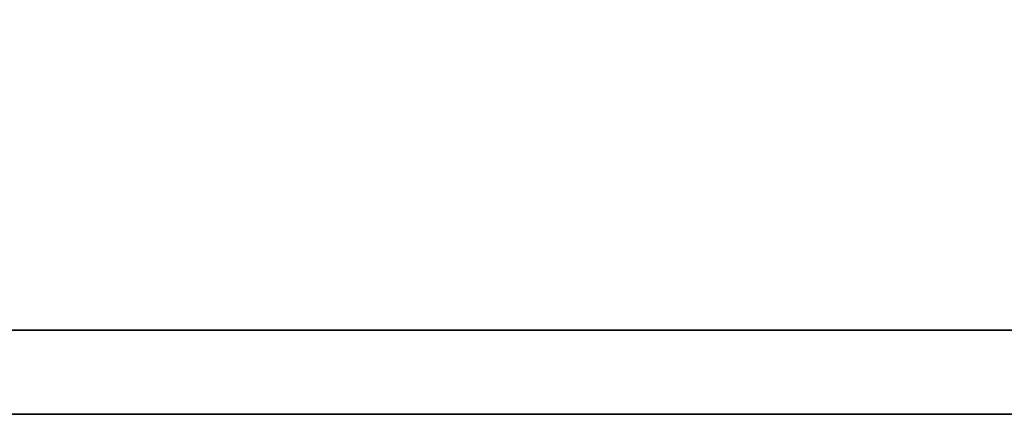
# Model space of a CAD drawing. Extents: x 203 to 912, y 6 to 440.
# Tile 13 of 60: x 848.366 to 850.422, y 73.979 to 74.803. Entities that reach past the tile are written whole.
import ezdxf

# ---------------------------------------------------------------- set-up
doc = ezdxf.new("R2010")
doc.units = 0
doc.header["$MEASUREMENT"] = 0
doc.layers.add('DIM', color=4, linetype='CONTINUOUS')
doc.layers.add('layer 1', color=7, linetype='CONTINUOUS')

# ---------------------------------------------------------------- blocks, each defined once
blk = doc.blocks.new('TBI MOTION logo(完整正式版)')
at = {"layer": 'layer 1', "color": 22, "lineweight": 35}
blk.add_open_spline([(75.90875, -9.47875), (75.90875, -9.47875), (75.90875, -12.28625), (75.90875, -12.28625), (75.90875, -12.28625), (75.90875, -12.28625), (75.90875, -12.47875), (75.90875, -12.47875), (75.90875, -12.47875), (75.90875, -12.47875), (75.71625, -12.47875), (75.71625, -12.47875), (75.71625, -12.47875), (75.71625, -12.47875), (-88.32875, -12.47875), (-88.32875, -12.47875), (-88.32875, -12.47875), (-88.32875, -12.47875), (-88.32875, -13.29375), (-88.32875, -13.29375), (-88.32875, -13.29375), (-88.32875, -13.29375), (82.89125, -13.29375), (82.89125, -13.29375), (82.89125, -13.29375), (82.89125, -13.29375), (75.90875, -9.47875), (75.90875, -9.47875)], degree=3, knots=[0, 0, 0, 0, 0.1428571, 0.1428571, 0.1428571, 0.1428572, 0.2857143, 0.2857143, 0.2857143, 0.2857143, 0.4285714, 0.4285714, 0.4285714, 0.4285714, 0.5714286, 0.5714286, 0.5714286, 0.5714286, 0.7142857, 0.7142857, 0.7142857, 0.7142857, 0.8571429, 0.8571429, 0.8571429, 0.8571429, 1, 1, 1, 1], dxfattribs=at)

msp = doc.modelspace()

# ---------------------------------------------------------------- block references
at = {"layer": 'DIM', "xscale": 0.2159999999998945, "yscale": 0.2159999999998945, "zscale": 0.2159999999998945}
msp.add_blockref('TBI MOTION logo(完整正式版)', (863.95754, 76.85015), dxfattribs=at)

doc.saveas('drawing.dxf')
